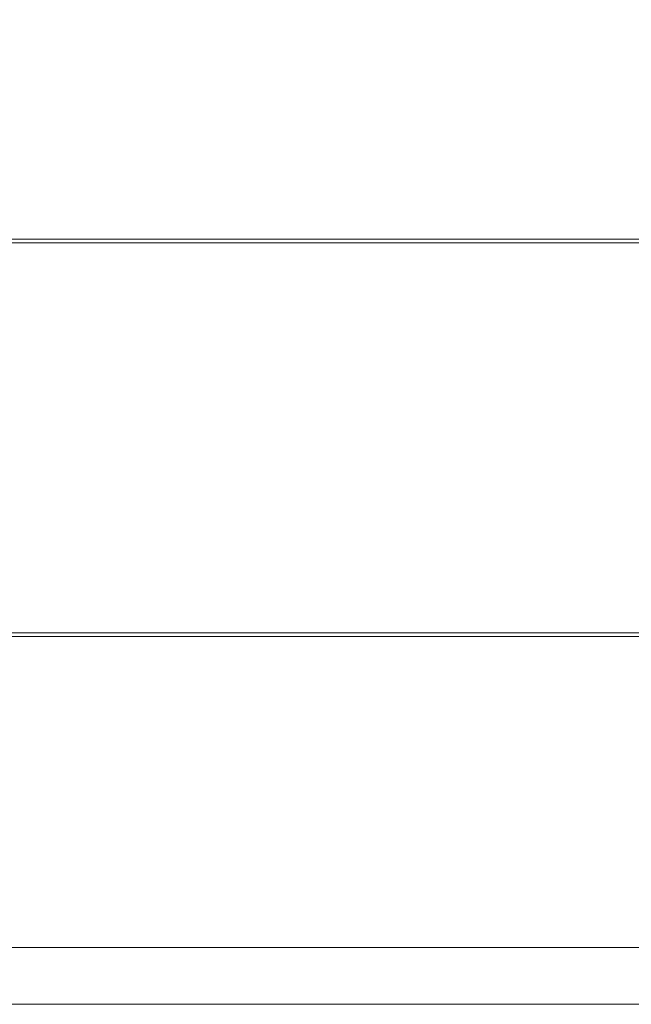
# Model space of a CAD drawing. Header units: millimetres. Extents: x -29 to 1011, y -1252 to 295.
# Tile 2 of 11: x 203 to 365, y -1252 to -992. Entities that reach past the tile are written whole.
import ezdxf

# ---------------------------------------------------------------- set-up
doc = ezdxf.new("R2010")
doc.units = ezdxf.units.MM
doc.styles.add('SLDTEXTSTYLE0', font='TXT', dxfattribs={"width": 0.7, "bigfont": 'bigfont'})

msp = doc.modelspace()

# ---------------------------------------------------------------- linework, layer by layer
at = {"color": 7, "linetype": 'Continuous', "lineweight": 15}
for p, q in [((-7.24, -1050.32), (594.76, -1050.32)), ((-7.24, -1051.32), (594.76, -1051.32)), ((594.76, -1154.32), (-7.24, -1154.32)), ((594.76, -1155.32), (-7.24, -1155.32)), ((-7.24, -1237.46), (594.76, -1237.46)), ((-7.24, -1252.46), (594.76, -1252.46))]:
    msp.add_line(p, q, dxfattribs=at)

# ---------------------------------------------------------------- texts
at = {"color": 7, "linetype": 'Continuous', "lineweight": 0, "insert": (-3.69, -994.04), "char_height": 20, "attachment_point": 1, "style": 'SLDTEXTSTYLE0'}
msp.add_mtext('\\M+18456\\M+1844B\\M+18454-600\\M+18487100', dxfattribs=at)

doc.saveas('drawing.dxf')
